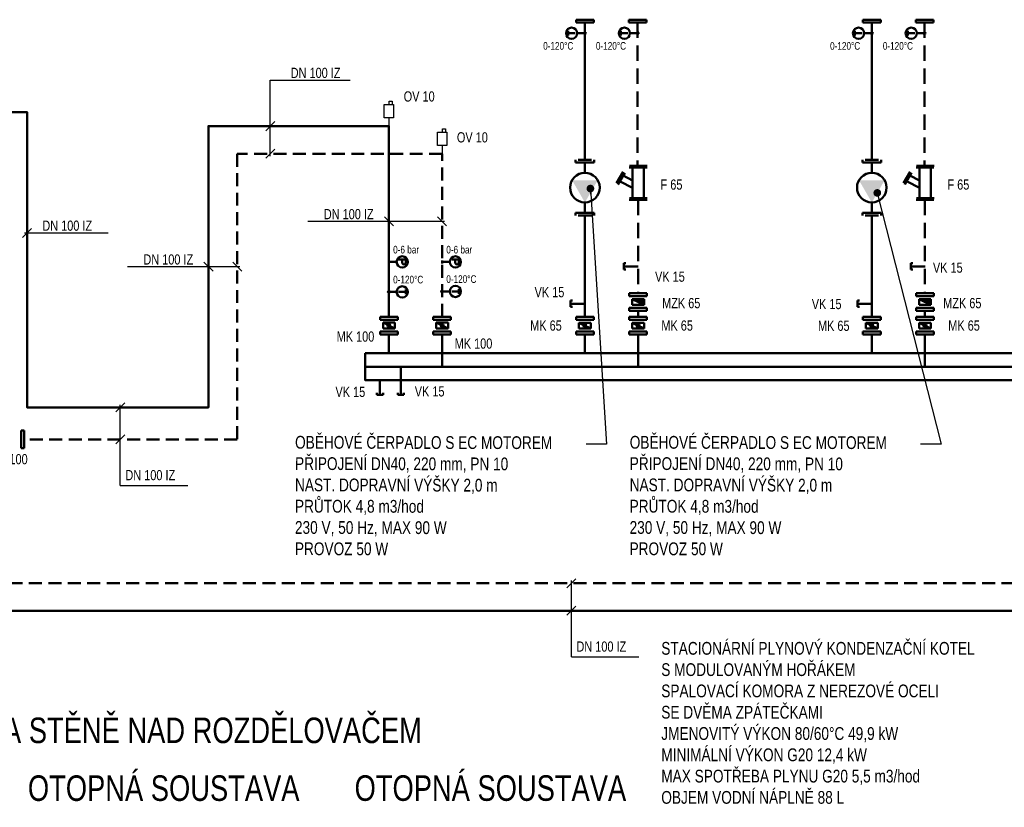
# Model space of a CAD drawing. Header units: millimetres. Extents: x -41968 to 54113, y -9946 to 101810.
# Tile 107 of 174: x -10980 to -1338, y 32184 to 39890. Entities that reach past the tile are written whole.
import ezdxf
from ezdxf.enums import TextEntityAlignment as Align

# ---------------------------------------------------------------- set-up
doc = ezdxf.new("R2010")
doc.units = ezdxf.units.MM
doc.linetypes.add('DASHED', pattern=[19.05, 12.7, -6.35])
doc.linetypes.add('HIDDEN', pattern=[0.75, 0.5, -0.25])
for name, color, linetype in [('25', 7, 'Continuous'), ('UT-armatury-popis', 7, 'Continuous'), ('UT-potrubi_privodni-popis', 7, 'Continuous'), ('UT-potrubi_zpetne-popis', 7, 'Continuous')]:
    doc.layers.add(name, color=color, linetype=linetype)
for name, color, linetype, lineweight in [('UT-armatury', 2, 'Continuous', 50), ('UT-kotle', 1, 'Continuous', 50), ('UT-Popis4', 3, 'Continuous', 40), ('UT-potrubi_privodni', 3, 'Continuous', 50), ('UT-potrubi_zpetne', 3, 'DASHED', 50), ('UT-texty_male', 2, 'Continuous', 18), ('UT-texty_stredni', 7, 'Continuous', 25)]:
    doc.layers.add(name, color=color, linetype=linetype, lineweight=lineweight)
doc.styles.get("Standard").update_dxf_attribs({"font": 'ic-simplex.shx', "width": 0.8})
doc.dimstyles.new('CADKON', dxfattribs={"dimscale": 50, "dimtxt": 2.5, "dimasz": 2.5, "dimexe": 1.8, "dimexo": 0, "dimgap": 0.6, "dimtad": 1, "dimrnd": 10, "dimtxsty": 'Standard', "dimblk1": 'OBLIQUE', "dimblk2": 'OBLIQUE', "dimsah": 1, "dimcen": 2.5, "dimadec": 1, "dimazin": 2, "dimtfac": 1, "dimtdec": 4, "dimtix": 1, "dimtmove": 2, "dimatfit": 3, "dimldrblk": 'OPEN30', "dimfxl": 5, "dimtfill": 1, "dimtolj": 1, "dimarcsym": 0})

# ---------------------------------------------------------------- blocks, each defined once
blk = doc.blocks.new('*U35754')
at = {"color": 0, "linetype": 'ByBlock', "lineweight": -2}
for p, q in [((0, 0), (140, 0)), ((140, 30), (120, 30)), ((140, 30), (140, -30)), ((140, -30), (120, -30))]:
    blk.add_line(p, q, dxfattribs=at)
blk = doc.blocks.new('*U35756')
at = {"color": 0, "linetype": 'ByBlock', "lineweight": -2}
for p, q in [((0, 0), (140, 0)), ((140, 30), (120, 30)), ((140, 30), (140, -30)), ((140, -30), (120, -30))]:
    blk.add_line(p, q, dxfattribs=at)
blk = doc.blocks.new('*U35768', base_point=(33738.7, -6403))
at = {"color": 0, "linetype": 'ByBlock'}
for p, q in [((33754.2, -6348.7), (33738.7, -6348.7)), ((33738.7, -6441.8), (33738.7, -6364.2)), ((33754.2, -6457.3), (33754.2, -6348.7)), ((34044.5, -6348.7), (34060, -6348.7)), ((34044.5, -6457.3), (34044.5, -6348.7)), ((34060, -6441.8), (34060, -6364.2)), ((33754.2, -6403), (33813.8, -6403)), ((34044.5, -6403), (33984.9, -6403)), ((33754.2, -6457.3), (33738.7, -6457.3)), ((34044.5, -6457.3), (34060, -6457.3))]:
    blk.add_line(p, q, dxfattribs=at)
at = {"color": 0, "linetype": 'ByBlock', "ltscale": 10}
blk.add_ellipse((33899.4, -6403), major_axis=(85.5, 0), ratio=1, start_param=1.570796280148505, end_param=7.853981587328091, dxfattribs=at)
at = {"color": 0, "linetype": 'ByBlock'}
blk.add_solid([(33984.9, -6403), (33856.6, -6477.1), (33856.6, -6328.9)], dxfattribs=at)
blk = doc.blocks.new('508', base_point=(495, 3610))
at = {"layer": '25', "color": 2}
for p, q in [((462.9458, 3853.0825), (462.9458, 3821.04215)), ((492.70905, 3853.0825), (462.9458, 3853.0825)), ((492.70905, 3821.04215), (492.70905, 3853.0825)), ((495, 3690.59255), (495, 3610))]:
    blk.add_line(p, q, dxfattribs=at)
blk.add_lwpolyline([(540.79035, 3821.04215), (449.20965, 3821.04215), (449.20965, 3690.59255), (540.79035, 3690.59255), (540.79035, 3821.04215)], close=True, dxfattribs=at)
blk = doc.blocks.new('*U35985')
at = {"linetype": 'ByBlock', "lineweight": -2, "ltscale": 10}
blk.add_hatch(color=0, dxfattribs=at).paths.add_polyline_path([(10, 0, 1), (-10, 0, 1)])
at = {"color": 0, "linetype": 'ByBlock', "lineweight": -2, "ltscale": 10}
for p, q in [((-23.265396, 165.025872), (23.401304, 165.025872)), ((0.042945, 165.025872), (0.042945, 95.000813)), ((23.401304, 165.025872), (23.351286, 165.025872)), ((0, 75), (0, 10))]:
    blk.add_line(p, q, dxfattribs=at)
for centre, radius in [((0, 130), 55), ((0, 0), 10)]:
    blk.add_circle(centre, radius, dxfattribs=at)
blk = doc.blocks.new('*U35986')
at = {"linetype": 'ByBlock', "lineweight": -2, "ltscale": 10}
blk.add_hatch(color=0, dxfattribs=at).paths.add_polyline_path([(10, 0, 1), (-10, 0, 1)])
at = {"color": 0, "linetype": 'ByBlock', "lineweight": -2, "ltscale": 10}
for p, q in [((-23.265396, 165.025872), (23.401304, 165.025872)), ((0.042945, 165.025872), (0.042945, 95.000813)), ((23.401304, 165.025872), (23.351286, 165.025872)), ((0, 75), (0, 10))]:
    blk.add_line(p, q, dxfattribs=at)
for centre, radius in [((0, 130), 55), ((0, 0), 10)]:
    blk.add_circle(centre, radius, dxfattribs=at)
blk = doc.blocks.new('*U35987')
at = {"linetype": 'ByBlock', "lineweight": -2, "ltscale": 10}
blk.add_hatch(color=0, dxfattribs=at).paths.add_polyline_path([(10, 0, 1), (-10, 0, 1)])
at = {"color": 0, "linetype": 'ByBlock', "lineweight": -2, "ltscale": 10}
for p, q in [((-23.265396, 165.025872), (23.401304, 165.025872)), ((0.042945, 165.025872), (0.042945, 95.000813)), ((23.401304, 165.025872), (23.351286, 165.025872)), ((0, 75), (0, 10))]:
    blk.add_line(p, q, dxfattribs=at)
for centre, radius in [((0, 130), 55), ((0, 0), 10)]:
    blk.add_circle(centre, radius, dxfattribs=at)
blk = doc.blocks.new('_OBLIQUE')
at = {"color": 0, "linetype": 'ByBlock'}
blk.add_line((-0.5, -0.5), (0.5, 0.5), dxfattribs=at)
blk = doc.blocks.new('*U37929')
at = {"color": 0, "linetype": 'ByBlock', "lineweight": -2, "ltscale": 10}
for p, q in [((-23.265396, 128.325569), (-23.315414, 128.325569)), ((-23.265396, 164.988689), (6.745344, 164.988689)), ((-23.265396, 95.013648), (-23.265396, 164.988689)), ((6.745344, 128.325569), (-23.265396, 128.325569)), ((6.745344, 164.988689), (16.698905, 161.687507)), ((16.698905, 131.676768), (6.745344, 128.325569)), ((16.698905, 161.687507), (20.050105, 158.336308)), ((20.050105, 135.027967), (16.698905, 131.676768)), ((20.050105, 158.336308), (23.401304, 151.683928)), ((23.401304, 141.680348), (20.050105, 135.027967)), ((23.401304, 151.683928), (23.401304, 141.680348)), ((-15, 0), (15, 0)), ((0, 75), (0, 0))]:
    blk.add_line(p, q, dxfattribs=at)
blk.add_circle((0, 130), 55, dxfattribs=at)

msp = doc.modelspace()

# ---------------------------------------------------------------- linework, layer by layer
at = {"layer": 'UT-armatury', "linetype": 'Continuous', "transparency": 33554687}
for p, q in [((-5531.812, 39890.297), (-5358.167, 39890.297)), ((-5531.812, 39861.356), (-5531.812, 39890.297)), ((-5358.167, 39861.356), (-5531.812, 39861.356)), ((-5358.167, 39890.297), (-5358.167, 39861.356)), ((-5015.374, 39890.297), (-4841.729, 39890.297)), ((-5015.374, 39861.356), (-5015.374, 39890.297)), ((-4841.729, 39861.356), (-5015.374, 39861.356)), ((-4841.729, 39890.297), (-4841.729, 39861.356)), ((-2722.034, 39890.297), (-2548.389, 39890.297)), ((-2722.034, 39861.356), (-2722.034, 39890.297)), ((-2548.389, 39861.356), (-2722.034, 39861.356)), ((-2548.389, 39890.297), (-2548.389, 39861.356)), ((-2205.596, 39890.297), (-2031.952, 39890.297)), ((-2205.596, 39861.356), (-2205.596, 39890.297)), ((-2031.952, 39861.356), (-2205.596, 39861.356)), ((-2031.952, 39890.297), (-2031.952, 39861.356)), ((-5135.842, 38289.355), (-5070.725, 38402.224)), ((-5122.819, 38278.502), (-5055.532, 38391.371)), ((-4836.306, 38443.464), (-5009.95, 38443.464)), ((-4834.135, 38460.829), (-5007.779, 38460.829)), ((-4977.392, 38146.098), (-4977.392, 38443.464)), ((-4866.693, 38146.098), (-4866.693, 38443.464)), ((-2326.064, 38289.355), (-2260.948, 38402.224)), ((-2313.041, 38278.502), (-2245.754, 38391.371)), ((-2026.528, 38443.464), (-2200.172, 38443.464)), ((-2024.357, 38460.829), (-2198.002, 38460.829)), ((-2167.614, 38146.098), (-2167.614, 38443.464)), ((-2056.916, 38146.098), (-2056.916, 38443.464)), ((-4977.392, 38245.944), (-5098.943, 38306.719)), ((-4977.392, 38315.401), (-5071.541, 38364.516)), ((-2167.614, 38245.944), (-2289.165, 38306.719)), ((-2167.614, 38315.401), (-2261.763, 38364.516)), ((-4836.306, 38126.563), (-5009.95, 38126.563)), ((-4834.135, 38143.928), (-5007.779, 38143.928)), ((-2026.528, 38126.563), (-2200.172, 38126.563)), ((-2024.357, 38143.928), (-2198.002, 38143.928)), ((-5010.878, 37214.903), (-4837.234, 37214.903)), ((-5010.878, 37185.962), (-5010.878, 37214.903)), ((-4837.234, 37185.962), (-5010.878, 37185.962)), ((-4866.175, 37157.021), (-4981.938, 37157.021)), ((-4866.175, 37099.14), (-4981.938, 37157.021)), ((-4981.938, 37157.021), (-4981.938, 37099.14)), ((-4866.175, 37099.14), (-4866.175, 37157.021)), ((-4837.234, 37214.903), (-4837.234, 37185.962)), ((-2201.101, 37214.903), (-2027.456, 37214.903)), ((-2201.101, 37185.962), (-2201.101, 37214.903)), ((-2027.456, 37185.962), (-2201.101, 37185.962)), ((-2056.397, 37157.021), (-2172.16, 37157.021)), ((-2056.397, 37099.14), (-2172.16, 37157.021)), ((-2172.16, 37157.021), (-2172.16, 37099.14)), ((-2056.397, 37099.14), (-2056.397, 37157.021)), ((-2027.456, 37214.903), (-2027.456, 37185.962)), ((-5010.878, 37070.199), (-4837.234, 37070.199)), ((-5010.878, 37041.258), (-5010.878, 37070.199)), ((-4837.234, 37041.258), (-5010.878, 37041.258)), ((-4866.175, 37099.14), (-4981.938, 37099.14)), ((-4837.234, 37070.199), (-4837.234, 37041.258)), ((-2201.101, 37070.199), (-2027.456, 37070.199)), ((-2201.101, 37041.258), (-2201.101, 37070.199)), ((-2027.456, 37041.258), (-2201.101, 37041.258)), ((-2056.397, 37099.14), (-2172.16, 37099.14)), ((-2027.456, 37070.199), (-2027.456, 37041.258)), ((-7451.234, 36955.109), (-7451.234, 36984.05)), ((-7451.234, 36984.05), (-7277.59, 36984.05)), ((-7277.59, 36955.109), (-7451.234, 36955.109)), ((-7277.59, 36984.05), (-7277.59, 36955.109)), ((-6930.301, 36955.109), (-6930.301, 36984.05)), ((-6930.301, 36984.05), (-6756.657, 36984.05)), ((-6756.657, 36955.109), (-6930.301, 36955.109)), ((-6756.657, 36984.05), (-6756.657, 36955.109)), ((-5531.812, 36954.436), (-5531.812, 36983.377)), ((-5531.812, 36983.377), (-5358.167, 36983.377)), ((-5358.167, 36954.436), (-5531.812, 36954.436)), ((-5358.167, 36983.377), (-5358.167, 36954.436)), ((-5010.878, 36954.436), (-5010.878, 36983.377)), ((-5010.878, 36983.377), (-4837.234, 36983.377)), ((-4837.234, 36954.436), (-5010.878, 36954.436)), ((-4837.234, 36983.377), (-4837.234, 36954.436)), ((-2722.034, 36954.436), (-2722.034, 36983.377)), ((-2722.034, 36983.377), (-2548.389, 36983.377)), ((-2548.389, 36954.436), (-2722.034, 36954.436)), ((-2548.389, 36983.377), (-2548.389, 36954.436)), ((-2201.101, 36954.436), (-2201.101, 36983.377)), ((-2201.101, 36983.377), (-2027.456, 36983.377)), ((-2027.456, 36954.436), (-2201.101, 36954.436)), ((-2027.456, 36983.377), (-2027.456, 36954.436)), ((-7451.234, 36810.405), (-7451.234, 36839.346)), ((-7451.234, 36839.346), (-7277.59, 36839.346)), ((-7422.293, 36926.168), (-7306.53, 36868.287)), ((-7422.293, 36926.168), (-7422.293, 36868.287)), ((-7422.293, 36926.168), (-7306.53, 36926.168)), ((-7422.293, 36868.287), (-7306.53, 36868.287)), ((-7306.53, 36868.287), (-7306.53, 36926.168)), ((-7277.59, 36839.346), (-7277.59, 36810.405)), ((-6930.301, 36810.405), (-6930.301, 36839.346)), ((-6930.301, 36839.346), (-6756.657, 36839.346)), ((-6901.36, 36926.168), (-6785.597, 36868.287)), ((-6901.36, 36926.168), (-6901.36, 36868.287)), ((-6901.36, 36926.168), (-6785.597, 36926.168)), ((-6901.36, 36868.287), (-6785.597, 36868.287)), ((-6785.597, 36868.287), (-6785.597, 36926.168)), ((-6756.657, 36839.346), (-6756.657, 36810.405)), ((-5531.812, 36809.732), (-5531.812, 36838.673)), ((-5531.812, 36838.673), (-5358.167, 36838.673)), ((-5502.871, 36925.495), (-5387.108, 36867.614)), ((-5502.871, 36925.495), (-5502.871, 36867.614)), ((-5502.871, 36925.495), (-5387.108, 36925.495)), ((-5502.871, 36867.614), (-5387.108, 36867.614)), ((-5387.108, 36867.614), (-5387.108, 36925.495)), ((-5358.167, 36838.673), (-5358.167, 36809.732)), ((-5010.878, 36809.732), (-5010.878, 36838.673)), ((-5010.878, 36838.673), (-4837.234, 36838.673)), ((-4981.938, 36925.495), (-4866.175, 36867.614)), ((-4981.938, 36925.495), (-4981.938, 36867.614)), ((-4981.938, 36925.495), (-4866.175, 36925.495)), ((-4981.938, 36867.614), (-4866.175, 36867.614)), ((-4866.175, 36867.614), (-4866.175, 36925.495)), ((-4837.234, 36838.673), (-4837.234, 36809.732)), ((-2722.034, 36809.732), (-2722.034, 36838.673)), ((-2722.034, 36838.673), (-2548.389, 36838.673)), ((-2693.093, 36925.495), (-2577.33, 36867.614)), ((-2693.093, 36925.495), (-2693.093, 36867.614)), ((-2693.093, 36925.495), (-2577.33, 36925.495)), ((-2693.093, 36867.614), (-2577.33, 36867.614)), ((-2577.33, 36867.614), (-2577.33, 36925.495)), ((-2548.389, 36838.673), (-2548.389, 36809.732)), ((-2201.101, 36809.732), (-2201.101, 36838.673)), ((-2201.101, 36838.673), (-2027.456, 36838.673)), ((-2172.16, 36925.495), (-2056.397, 36867.614)), ((-2172.16, 36925.495), (-2172.16, 36867.614)), ((-2172.16, 36925.495), (-2056.397, 36925.495)), ((-2172.16, 36867.614), (-2056.397, 36867.614)), ((-2056.397, 36867.614), (-2056.397, 36925.495)), ((-2027.456, 36838.673), (-2027.456, 36809.732)), ((-7277.59, 36810.405), (-7451.234, 36810.405)), ((-6756.657, 36810.405), (-6930.301, 36810.405)), ((-5358.167, 36809.732), (-5531.812, 36809.732)), ((-4837.234, 36809.732), (-5010.878, 36809.732)), ((-2548.389, 36809.732), (-2722.034, 36809.732)), ((-2027.456, 36809.732), (-2201.101, 36809.732)), ((-10965.969, 35870.695), (-10937.028, 35870.695)), ((-10965.969, 35697.05), (-10965.969, 35870.695)), ((-10937.028, 35870.695), (-10937.028, 35697.05)), ((-10937.028, 35697.05), (-10965.969, 35697.05))]:
    msp.add_line(p, q, dxfattribs=at)
at = {"layer": 'UT-armatury'}
msp.add_lwpolyline([(-7246.997, 36360.314), (-7246.997, 36493.724)], dxfattribs=at)
at = {"layer": 'UT-armatury', "linetype": 'Continuous', "ltscale": 20, "transparency": 33554687}
for centre in [(-7364.412, 36897.228), (-6843.479, 36897.228), (-5444.989, 36896.555), (-4924.056, 36896.555), (-2635.212, 36896.555), (-2114.278, 36896.555)]:
    msp.add_circle(centre, 14.47, dxfattribs=at)
at = {"layer": 'UT-armatury', "transparency": 33554687}
for points in [[(-4981.938, 37157.021), (-4866.175, 37157.021), (-4866.175, 37099.14)], [(-2172.16, 37157.021), (-2056.397, 37157.021), (-2056.397, 37099.14)]]:
    msp.add_solid(points, dxfattribs=at)
at = {"layer": 'UT-kotle', "ltscale": 20, "transparency": 33554687}
for p, q in [((-7364.412, 36809.732), (-7364.412, 36627.059)), ((-6843.479, 36809.732), (-6843.479, 36495.172)), ((-5444.989, 36809.732), (-5444.922, 36627.059)), ((-4924.056, 36809.732), (-4924.04, 36494.84)), ((-2635.212, 36809.732), (-2635.144, 36627.059)), ((-2114.278, 36809.732), (-2114.262, 36494.84))]:
    msp.add_line(p, q, dxfattribs=at)
at = {"layer": 'UT-kotle', "ltscale": 10}
msp.add_lwpolyline([(-7597.412, 36627.059), (1779.771, 36627.059), (1779.771, 36363.285), (-7597.412, 36363.285)], close=True, dxfattribs=at)
msp.add_lwpolyline([(1779.771, 36495.172), (-7597.412, 36495.172)], dxfattribs=at)
at = {"layer": 'UT-potrubi_privodni', "ltscale": 20, "transparency": 33554687}
for p, q in [((-5444.989, 39861.356), (-5444.989, 38519.484)), ((-2635.212, 39861.356), (-2635.212, 38519.484)), ((-5444.989, 37974.887), (-5444.989, 36983.377)), ((-2635.212, 37974.887), (-2635.212, 36983.377))]:
    msp.add_line(p, q, dxfattribs=at)
at = {"layer": 'UT-potrubi_privodni', "ltscale": 10}
for points in [[(-13606.661, 39347.088), (-14104.581, 39347.088), (-14104.581, 34106.564), (5540.943, 34106.564), (5540.943, 29115.842), (-4959.926, 29115.842), (-4959.926, 27251.19)], [(-7364.412, 36984.05), (-7364.412, 38848.702), (-9131.4, 38848.702), (-9131.4, 36096.934), (-10908.695, 36096.934), (-10908.695, 38986.294), (-11685.708, 38986.294)]]:
    msp.add_lwpolyline(points, dxfattribs=at)
at = {"layer": 'UT-potrubi_privodni-popis', "color": 2, "ltscale": 10}
for p, q in [((-8526.298, 39298.702), (-7743.441, 39298.702)), ((-8526.298, 38553.762), (-8526.298, 39298.702)), ((-8482.104, 38892.896), (-8570.492, 38804.508)), ((-8482.104, 38622.957), (-8570.492, 38534.568)), ((-6818.479, 37916.376), (-8158.221, 37916.376)), ((-7408.606, 37960.57), (-7320.218, 37872.182)), ((-6887.673, 37960.57), (-6799.285, 37872.182)), ((-10864.501, 37847.665), (-10952.889, 37759.277)), ((-10933.695, 37803.471), (-10114.886, 37803.471)), ((-9175.594, 37517.012), (-9087.206, 37428.624)), ((-8893.646, 37517.012), (-8805.258, 37428.624)), ((-8824.452, 37472.818), (-9925.209, 37472.818))]:
    msp.add_line(p, q, dxfattribs=at)
at = {"layer": 'UT-potrubi_zpetne', "linetype": 'HIDDEN', "ltscale": 300}
for p, q in [((-4928.552, 39861.356), (-4928.552, 38462.618)), ((-2118.774, 39861.356), (-2118.774, 38462.618)), ((-4924.056, 38128.734), (-4924.056, 37214.903)), ((-2114.278, 38128.734), (-2114.278, 37214.903)), ((-4924.056, 37041.258), (-4924.056, 36983.377)), ((-2114.278, 37041.258), (-2114.278, 36983.377))]:
    msp.add_line(p, q, dxfattribs=at)
at = {"layer": 'UT-potrubi_zpetne', "ltscale": 10}
for points in [[(-6843.479, 36984.05), (-6843.479, 38578.762), (-8849.452, 38578.762), (-8849.452, 35783.873), (-10937.028, 35783.873)], [(-6843.479, 36984.05), (-6843.479, 38578.762)], [(-657.833, 28845.902), (5810.882, 28845.902), (5810.882, 34376.504), (-13836.729, 34376.504), (-13836.729, 36144.666), (-13573.675, 36144.666)]]:
    msp.add_lwpolyline(points, dxfattribs=at)
at = {"layer": 'UT-potrubi_zpetne-popis', "color": 2, "ltscale": 10}
for p, q in [((-9950.949, 36141.128), (-10039.337, 36052.74)), ((-9995.143, 35333.873), (-9995.143, 36121.934)), ((-9950.949, 35828.067), (-10039.337, 35739.678)), ((-9995.143, 35333.873), (-9333.543, 35333.873)), ((-5533.554, 34420.698), (-5621.943, 34332.309)), ((-5577.748, 33656.564), (-5577.748, 34401.504)), ((-5533.554, 34150.758), (-5621.943, 34062.37)), ((-5577.748, 33656.564), (-4916.148, 33656.564))]:
    msp.add_line(p, q, dxfattribs=at)
at = {"layer": 'UT-texty_stredni', "ltscale": 10}
for p, q in [((-5234.24, 35736.516), (-5434.24, 35736.867)), ((-1956.851, 35736.516), (-2156.85, 35736.867))]:
    msp.add_line(p, q, dxfattribs=at)

# ---------------------------------------------------------------- block references
at = {"ltscale": 30, "xscale": -1}
for p in [(-7364.412, 38848.702), (-6843.479, 38578.762)]:
    msp.add_blockref('508', p, dxfattribs=at)
at = {"layer": 'UT-armatury', "ltscale": 10}
for name, p, rotation in [('*U35985', (-5444.989, 39757.941), 89.99999999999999), ('*U35985', (-4928.552, 39757.941), 89.99999999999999), ('*U35985', (-2635.212, 39757.941), 89.99999999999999), ('*U35985', (-2118.774, 39757.941), 89.99999999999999), ('*U37929', (-7364.412, 37519.944), 270), ('*U37929', (-6843.479, 37519.944), 270), ('*U35987', (-7364.412, 37226.981), 269.9999999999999), ('*U35986', (-6843.479, 37231.793), 269.9999999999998)]:
    msp.add_blockref(name, p, dxfattribs=dict(at, rotation=rotation))
at = {"layer": 'UT-armatury', "ltscale": 10, "xscale": 1.695118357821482, "yscale": 1.695118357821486, "zscale": 1.695118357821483, "rotation": 269.9999999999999}
for p in [(-5444.989, 38519.484), (-2635.212, 38519.484)]:
    msp.add_blockref('*U35768', p, dxfattribs=at)
at = {"layer": 'UT-armatury'}
for name, p, rotation in [('*U35756', (-4923.738, 37476.657), 180), ('*U35756', (-2113.96, 37476.657), 180), ('*U35756', (-5444.989, 37111.433), 180), ('*U35756', (-2635.212, 37111.433), 180), ('*U35754', (-7451.871, 36360.356), 269.9999999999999), ('*U35754', (-7246.997, 36360.314), 269.9999999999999)]:
    msp.add_blockref(name, p, dxfattribs=dict(at, rotation=rotation))

# ---------------------------------------------------------------- texts
at = {"layer": 'UT-armatury-popis', "ltscale": 10, "char_height": 100, "attachment_point": 5}
for s, insert, width in [('F 65', (-4596.794, 38276.531), 377.16159), ('F 65', (-1787.016, 38276.531), 377.16159), ('VK 15', (-1890.884, 37463.719), 384.37317), ('VK 15', (-4612.49, 37375.547), 384.37317), ('VK 15', (-5792.008, 37223.89), 384.37317), ('MZK 65', (-4501.457, 37116.479), 608.01876), ('VK 15', (-3077.406, 37107.547), 384.37317), ('MZK 65', (-1748.818, 37116.479), 608.01876), ('MK 65', (-5826.257, 36897.04), 608.01876), ('MK 65', (-4541.673, 36897.04), 608.01876), ('MK 65', (-3007.855, 36894.729), 436.03959), ('MK 65', (-1731.896, 36897.04), 608.01876), ('MK 100', (-7692.043, 36789.217), 608.01876), ('MK 100', (-6536.01, 36720.701), 608.01876), ('VK 15', (-7742.2, 36247.873), 608.01876), ('VK 15', (-6965.588, 36252.738), 608.01876), ('MK 100', (-11086.676, 35589.372), 608.01876)]:
    msp.add_mtext(s, dxfattribs=dict(at, insert=insert, width=width))
at = {"layer": 'UT-Popis4', "width": 0.8}
for s, p in [('JEDNOTLIVÉ VĚTVE NAPOJIT NA STĚNĚ NAD ROZDĚLOVAČEM', (-11128.973, 32936.458)), ('OTOPNÁ SOUSTAVA', (-9570.068, 32370.956)), ('OTOPNÁ SOUSTAVA', (-6370.651, 32371.629))]:
    msp.add_text(s, height=250, dxfattribs=at).set_placement(p, align=Align.MIDDLE_CENTER)
at = {"layer": 'UT-potrubi_privodni-popis', "ltscale": 10, "width": 0.8}
for p in [(-6916.454, 39089.492), (-6395.521, 38689.193)]:
    msp.add_text('OV 10', height=100, dxfattribs=at).set_placement(p, align=Align.RIGHT)
at = {"layer": 'UT-potrubi_privodni-popis', "ltscale": 10, "insert": (-8326.298, 39318.702), "char_height": 100, "width": 629.46325, "attachment_point": 7}
msp.add_mtext('DN 100 IZ', dxfattribs=at)
at = {"layer": 'UT-potrubi_privodni-popis', "ltscale": 10, "char_height": 100}
for insert, attachment_point in [((-7514.412, 37936.376), 9), ((-10758.695, 37823.471), 7), ((-9281.4, 37492.818), 9)]:
    msp.add_mtext('DN 100 IZ', dxfattribs=dict(at, insert=insert, attachment_point=attachment_point))
at = {"layer": 'UT-potrubi_zpetne-popis', "ltscale": 10, "width": 0.8}
for p in [(-9945.143, 35383.873), (-5527.748, 33706.564)]:
    msp.add_text('DN 100 IZ', height=100, dxfattribs=at).set_placement(p)
at = {"layer": 'UT-texty_male', "ltscale": 10, "char_height": 75, "attachment_point": 1}
for insert in [(-5853.749, 39671.517), (-5337.311, 39671.517), (-3043.971, 39671.517), (-2527.533, 39671.517), (-7323.307, 37384.829), (-6802.374, 37389.64)]:
    msp.add_mtext('0-120°C', dxfattribs=dict(at, insert=insert))
at = {"layer": 'UT-texty_male', "ltscale": 10, "char_height": 75, "width": 402.56538, "attachment_point": 1}
for insert in [(-7323.307, 37677.792), (-6802.374, 37677.792)]:
    msp.add_mtext('0-6 bar', dxfattribs=dict(at, insert=insert))
at = {"layer": 'UT-texty_stredni', "ltscale": 10, "char_height": 125, "attachment_point": 1, "rotation": 359.8993208}
for insert, width in [((-8283.31, 35817.958), 3049.05799), ((-5005.921, 35817.958), 3022.90187)]:
    msp.add_mtext('OBĚHOVÉ ČERPADLO S EC MOTOREM\\PPŘIPOJENÍ DN40, 220 mm, PN 10\\PNAST. DOPRAVNÍ VÝŠKY 2,0 m\\PPRŮTOK 4,8 m3/hod\\P230 V, 50 Hz, MAX 90 W\\PPROVOZ 50 W', dxfattribs=dict(at, insert=insert, width=width))
at = {"layer": 'UT-texty_stredni', "ltscale": 10, "insert": (-4696.949, 33801.498), "char_height": 125, "width": 4360.43924, "attachment_point": 1}
msp.add_mtext('STACIONÁRNÍ PLYNOVÝ KONDENZAČNÍ KOTEL\\PS MODULOVANÝM HOŘÁKEM\\PSPALOVACÍ KOMORA Z NEREZOVÉ OCELI\\PSE DVĚMA ZPÁTEČKAMI\\PJMENOVITÝ VÝKON 80/60°C 49,9 kW\\PMINIMÁLNÍ VÝKON G20 12,4 kW\\PMAX SPOTŘEBA PLYNU G20 5,5 m3/hod\\POBJEM VODNÍ NÁPLNĚ 88 L', dxfattribs=at)

# ---------------------------------------------------------------- leaders
at = {"layer": 'UT-texty_stredni', "ltscale": 10}
for points in [[(-5391.105, 38238.117), (-5234.24, 35736.516)], [(-2581.406, 38195.379), (-1956.851, 35736.516)]]:
    msp.add_leader(points, dimstyle='CADKON', override={"dimscale": 1, "dimasz": 75, "dimtih": 0, "dimtoh": 0, "dimrnd": 0, "dimclrd": 0, "dimtix": 0, "dimtofl": 0, "dimldrblk": 'Dot'}, dxfattribs=at)

doc.saveas('drawing.dxf')
